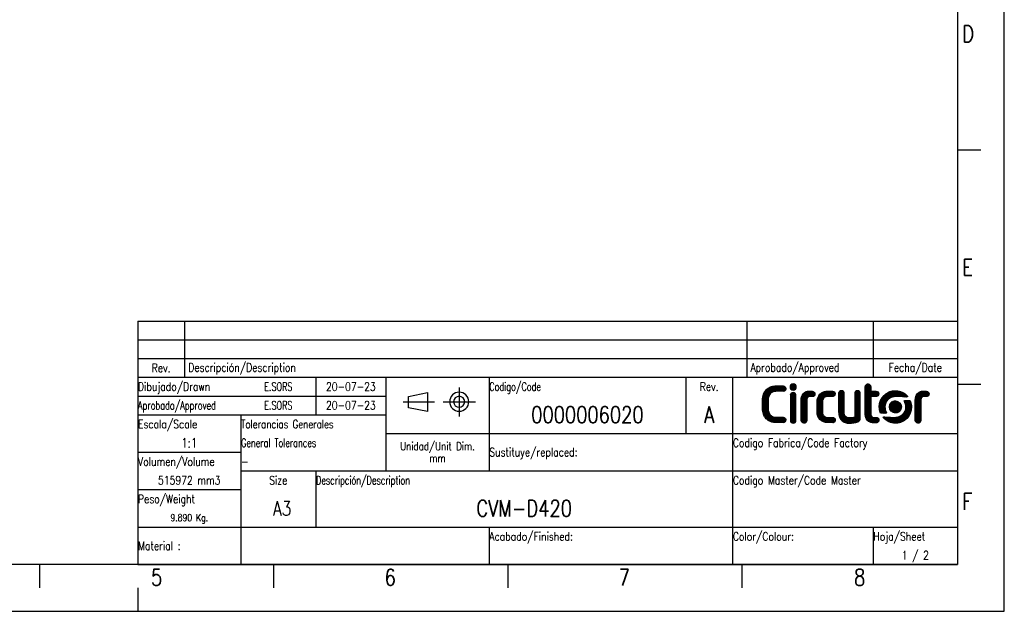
# Model space of a CAD drawing. Header units: millimetres. Extents: x 0 to 420, y 0 to 297.
# Tile 2 of 3: x 210 to 420, y 0 to 126. Entities that reach past the tile are written whole.
import ezdxf

# ---------------------------------------------------------------- set-up
doc = ezdxf.new("R2010")
doc.units = ezdxf.units.MM
doc.header["$LTSCALE"] = 23.1
doc.layers.get('0').update_dxf_attribs({"linetype": 'CONTINUOUS'})
doc.styles.get("Standard").update_dxf_attribs({"font": 'SIMPLEX.SHX', "width": 0.8})
doc.styles.add('TEXTSTYLE_2', font='SIMPLEX.SHX', dxfattribs={"width": 0.7})
doc.styles.add('TEXTSTYLE_3', font='SIMPLEX.SHX', dxfattribs={"width": 0.75})

msp = doc.modelspace()

# ---------------------------------------------------------------- hatches: boundary and pattern name
h = msp.add_hatch()
h.set_pattern_fill('XSEC0001', color=8, scale=0.03125, angle=45, style=0, pattern_type=0)
h.set_pattern_definition([(45, (0, 0), (-0.022097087, 0.022097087), [])])
edge = h.paths.add_edge_path()
edge.add_spline(control_points=[(374.327, 46.121), (374.327, 46.292), (374.386, 46.436), (374.506, 46.552), (374.625, 46.668), (374.764, 46.727), (374.926, 46.727), (375.094, 46.727), (375.234, 46.668), (375.345, 46.552), (375.456, 46.436), (375.512, 46.292), (375.512, 46.121), (375.512, 46.121), (375.512, 40.8), (375.512, 40.8), (375.512, 40.629), (375.456, 40.485), (375.345, 40.37), (375.234, 40.253), (375.094, 40.194), (374.926, 40.194), (374.764, 40.194), (374.625, 40.253), (374.506, 40.37), (374.386, 40.485), (374.327, 40.629), (374.327, 40.8), (374.327, 40.8), (374.327, 46.121), (374.327, 46.121)], knot_values=[0, 0, 0, 0, 1, 1, 1, 2, 2, 2, 3, 3, 3, 4, 4, 4, 5, 5, 5, 6, 6, 6, 7, 7, 7, 8, 8, 8, 9, 9, 9, 10, 10, 10, 10], degree=3, periodic=0)
edge = h.paths.add_edge_path()
edge.add_spline(control_points=[(375.593, 47.915), (375.593, 47.729), (375.527, 47.57), (375.397, 47.437), (375.267, 47.306), (375.11, 47.24), (374.926, 47.24), (374.741, 47.24), (374.584, 47.306), (374.454, 47.437), (374.323, 47.57), (374.259, 47.729), (374.259, 47.915), (374.259, 48.102), (374.323, 48.261), (374.454, 48.393), (374.584, 48.525), (374.741, 48.591), (374.926, 48.591), (375.11, 48.591), (375.267, 48.525), (375.397, 48.393), (375.527, 48.261), (375.593, 48.102), (375.593, 47.915)], knot_values=[0, 0, 0, 0, 0.3527778, 0.3527778, 0.3527778, 0.7055556, 0.7055556, 0.7055556, 1.0583333, 1.0583333, 1.0583333, 1.4111111, 1.4111111, 1.4111111, 1.7638889, 1.7638889, 1.7638889, 2.1166667, 2.1166667, 2.1166667, 2.4694444, 2.4694444, 2.4694444, 2.8222222, 2.8222222, 2.8222222, 2.8222222], degree=3, periodic=0)
edge = h.paths.add_edge_path()
edge.add_spline(control_points=[(388.064, 46.517), (388.064, 46.688), (388.12, 46.831), (388.231, 46.948), (388.342, 47.064), (388.482, 47.122), (388.651, 47.122), (388.819, 47.122), (388.961, 47.064), (389.076, 46.948), (389.191, 46.831), (389.249, 46.688), (389.249, 46.517), (389.249, 46.517), (389.249, 41.207), (389.249, 41.207), (389.249, 41.044), (389.203, 40.899), (389.111, 40.771), (389.019, 40.643), (388.896, 40.551), (388.743, 40.497), (388.168, 40.295), (387.566, 40.194), (386.937, 40.194), (386.599, 40.194), (386.287, 40.245), (385.999, 40.345), (385.711, 40.446), (385.46, 40.605), (385.246, 40.823), (385.038, 41.033), (384.885, 41.283), (384.785, 41.574), (384.685, 41.865), (384.636, 42.185), (384.636, 42.535), (384.636, 42.535), (384.636, 46.517), (384.636, 46.517), (384.636, 46.688), (384.693, 46.831), (384.808, 46.948), (384.923, 47.064), (385.065, 47.122), (385.234, 47.122), (385.395, 47.122), (385.533, 47.064), (385.648, 46.948), (385.763, 46.831), (385.821, 46.688), (385.821, 46.517), (385.821, 46.517), (385.821, 42.442), (385.821, 42.442), (385.821, 42.077), (385.918, 41.797), (386.114, 41.604), (386.309, 41.409), (386.584, 41.312), (386.937, 41.312), (387.328, 41.312), (387.703, 41.359), (388.064, 41.452), (388.064, 41.452), (388.064, 46.517), (388.064, 46.517)], knot_values=[0, 0, 0, 0, 1, 1, 1, 2, 2, 2, 3, 3, 3, 4, 4, 4, 5, 5, 5, 6, 6, 6, 7, 7, 7, 8, 8, 8, 9, 9, 9, 10, 10, 10, 11, 11, 11, 12, 12, 12, 13, 13, 13, 14, 14, 14, 15, 15, 15, 16, 16, 16, 17, 17, 17, 18, 18, 18, 19, 19, 19, 20, 20, 20, 21, 21, 21, 22, 22, 22, 22], degree=3, periodic=0)
edge = h.paths.add_edge_path()
edge.add_spline(control_points=[(373.184, 41.289), (373.07, 41.396), (372.93, 41.45), (372.762, 41.45), (372.762, 41.45), (371.353, 41.45), (371.353, 41.45), (371.353, 41.45), (371.333, 41.45), (371.333, 41.45), (371.333, 41.45), (371.333, 41.449), (371.333, 41.449), (370.773, 41.449), (370.342, 41.62), (370.039, 41.962), (369.736, 42.304), (369.585, 42.758), (369.585, 43.324), (369.585, 43.324), (369.585, 45.132), (369.585, 45.132), (369.585, 45.698), (369.736, 46.152), (370.039, 46.494), (370.342, 46.835), (370.773, 47.007), (371.333, 47.007), (371.333, 47.007), (371.333, 47.006), (371.333, 47.006), (371.333, 47.006), (371.354, 47.006), (371.354, 47.006), (371.354, 47.006), (372.762, 47.006), (372.762, 47.006), (372.937, 47.006), (373.079, 47.057), (373.19, 47.161), (373.266, 47.233), (373.313, 47.323), (373.337, 47.429), (373.348, 47.477), (373.355, 47.527), (373.355, 47.582), (373.355, 47.744), (373.299, 47.878), (373.184, 47.987), (373.07, 48.094), (372.93, 48.148), (372.762, 48.148), (372.762, 48.148), (371.333, 48.148), (371.333, 48.148), (370.888, 48.148), (370.484, 48.076), (370.12, 47.933), (369.755, 47.788), (369.443, 47.585), (369.182, 47.321), (368.921, 47.057), (368.72, 46.739), (368.578, 46.366), (368.436, 45.993), (368.365, 45.581), (368.365, 45.132), (368.365, 45.132), (368.365, 43.324), (368.365, 43.324), (368.365, 42.874), (368.436, 42.462), (368.578, 42.09), (368.72, 41.717), (368.921, 41.398), (369.182, 41.134), (369.443, 40.871), (369.755, 40.667), (370.12, 40.523), (370.484, 40.379), (370.888, 40.308), (371.333, 40.308), (371.333, 40.308), (372.762, 40.308), (372.762, 40.308), (372.937, 40.308), (373.079, 40.36), (373.19, 40.464), (373.3, 40.567), (373.355, 40.707), (373.355, 40.885), (373.355, 40.936), (373.348, 40.982), (373.337, 41.027), (373.312, 41.127), (373.263, 41.215), (373.184, 41.289)], knot_values=[0, 0, 0, 0, 0.3527778, 0.3527778, 0.3527778, 0.7055556, 0.7055556, 0.7055556, 1.0583333, 1.0583333, 1.0583333, 1.4111111, 1.4111111, 1.4111111, 1.7638889, 1.7638889, 1.7638889, 2.1166667, 2.1166667, 2.1166667, 2.4694444, 2.4694444, 2.4694444, 2.8222222, 2.8222222, 2.8222222, 3.175, 3.175, 3.175, 3.5277778, 3.5277778, 3.5277778, 3.8805556, 3.8805556, 3.8805556, 4.2333333, 4.2333333, 4.2333333, 4.5861111, 4.5861111, 4.5861111, 4.9388889, 4.9388889, 4.9388889, 5.2916667, 5.2916667, 5.2916667, 5.6444444, 5.6444444, 5.6444444, 5.9972222, 5.9972222, 5.9972222, 6.35, 6.35, 6.35, 6.7027778, 6.7027778, 6.7027778, 7.0555556, 7.0555556, 7.0555556, 7.4083333, 7.4083333, 7.4083333, 7.7611111, 7.7611111, 7.7611111, 8.1138889, 8.1138889, 8.1138889, 8.4666667, 8.4666667, 8.4666667, 8.8194444, 8.8194444, 8.8194444, 9.1722222, 9.1722222, 9.1722222, 9.525, 9.525, 9.525, 9.8777778, 9.8777778, 9.8777778, 10.2305556, 10.2305556, 10.2305556, 10.5833333, 10.5833333, 10.5833333, 10.9361111, 10.9361111, 10.9361111, 11.2888889, 11.2888889, 11.2888889, 11.2888889], degree=3, periodic=0)
edge = h.paths.add_edge_path()
edge.add_spline(control_points=[(383.735, 41.268), (383.623, 41.374), (383.485, 41.427), (383.321, 41.427), (383.321, 41.427), (382.387, 41.427), (382.387, 41.427), (382.387, 41.427), (382.316, 41.427), (382.316, 41.427), (382.316, 41.427), (382.316, 41.425), (382.316, 41.425), (381.963, 41.425), (381.689, 41.522), (381.493, 41.716), (381.298, 41.91), (381.2, 42.19), (381.2, 42.556), (381.2, 42.556), (381.2, 44.773), (381.2, 44.773), (381.2, 45.131), (381.298, 45.409), (381.493, 45.607), (381.689, 45.806), (381.963, 45.904), (382.316, 45.904), (382.316, 45.904), (382.327, 45.904), (382.327, 45.904), (382.327, 45.904), (383.308, 45.904), (383.308, 45.904), (383.477, 45.904), (383.615, 45.966), (383.723, 46.067), (383.829, 46.167), (383.883, 46.303), (383.883, 46.476), (383.883, 46.534), (383.873, 46.587), (383.857, 46.638), (383.832, 46.724), (383.786, 46.802), (383.717, 46.868), (383.606, 46.972), (383.47, 47.024), (383.308, 47.024), (383.308, 47.024), (382.316, 47.024), (382.316, 47.024), (381.633, 47.024), (381.077, 46.807), (380.647, 46.371), (380.226, 45.943), (380.015, 45.383), (380.015, 44.691), (380.015, 44.691), (380.015, 42.65), (380.015, 42.65), (380.015, 41.949), (380.226, 41.385), (380.647, 40.959), (381.077, 40.522), (381.633, 40.306), (382.316, 40.306), (382.316, 40.306), (383.321, 40.306), (383.321, 40.306), (383.492, 40.306), (383.632, 40.356), (383.74, 40.458), (383.813, 40.526), (383.859, 40.612), (383.883, 40.713), (383.894, 40.762), (383.902, 40.814), (383.902, 40.872), (383.902, 41.031), (383.847, 41.163), (383.735, 41.268)], knot_values=[0, 0, 0, 0, 0.3527778, 0.3527778, 0.3527778, 0.7055556, 0.7055556, 0.7055556, 1.0583333, 1.0583333, 1.0583333, 1.4111111, 1.4111111, 1.4111111, 1.7638889, 1.7638889, 1.7638889, 2.1166667, 2.1166667, 2.1166667, 2.4694444, 2.4694444, 2.4694444, 2.8222222, 2.8222222, 2.8222222, 3.175, 3.175, 3.175, 3.5277778, 3.5277778, 3.5277778, 3.8805556, 3.8805556, 3.8805556, 4.2333333, 4.2333333, 4.2333333, 4.5861111, 4.5861111, 4.5861111, 4.9388889, 4.9388889, 4.9388889, 5.2916667, 5.2916667, 5.2916667, 5.6444444, 5.6444444, 5.6444444, 5.9972222, 5.9972222, 5.9972222, 6.35, 6.35, 6.35, 6.7027778, 6.7027778, 6.7027778, 7.0555556, 7.0555556, 7.0555556, 7.4083333, 7.4083333, 7.4083333, 7.7611111, 7.7611111, 7.7611111, 8.1138889, 8.1138889, 8.1138889, 8.4666667, 8.4666667, 8.4666667, 8.8194444, 8.8194444, 8.8194444, 9.1722222, 9.1722222, 9.1722222, 9.525, 9.525, 9.525, 9.525], degree=3, periodic=0)
edge = h.paths.add_edge_path()
edge.add_spline(control_points=[(377.814, 40.8), (377.814, 41.11), (377.814, 45.225), (377.814, 45.225), (377.814, 45.622), (378.056, 45.904), (378.484, 45.904), (378.484, 45.904), (378.832, 45.892), (378.991, 45.892), (379.332, 45.892), (379.566, 46.118), (379.566, 46.447), (379.566, 46.775), (379.327, 46.988), (378.991, 47.024), (378.85, 47.039), (378.484, 47.053), (378.484, 47.053), (377.258, 47.053), (376.629, 46.31), (376.629, 45.143), (376.629, 45.143), (376.629, 41.101), (376.629, 40.8), (376.629, 40.493), (376.871, 40.194), (377.22, 40.194), (377.569, 40.194), (377.814, 40.493), (377.814, 40.8)], knot_values=[0, 0, 0, 0, 1, 1, 1, 2, 2, 2, 3, 3, 3, 4, 4, 4, 5, 5, 5, 6, 6, 6, 7, 7, 7, 8, 8, 8, 9, 9, 9, 10, 10, 10, 10], degree=3, periodic=0)
edge = h.paths.add_edge_path()
edge.add_spline(control_points=[(402.173, 40.8), (402.173, 41.11), (402.173, 45.225), (402.173, 45.225), (402.173, 45.622), (402.416, 45.904), (402.843, 45.904), (402.843, 45.904), (403.191, 45.892), (403.35, 45.892), (403.691, 45.892), (403.925, 46.118), (403.925, 46.447), (403.925, 46.775), (403.687, 46.988), (403.35, 47.024), (403.209, 47.039), (402.843, 47.053), (402.843, 47.053), (401.617, 47.053), (400.988, 46.31), (400.988, 45.143), (400.988, 45.143), (400.988, 41.101), (400.988, 40.8), (400.988, 40.493), (401.23, 40.194), (401.579, 40.194), (401.928, 40.194), (402.173, 40.493), (402.173, 40.8)], knot_values=[0, 0, 0, 0, 1, 1, 1, 2, 2, 2, 3, 3, 3, 4, 4, 4, 5, 5, 5, 6, 6, 6, 7, 7, 7, 8, 8, 8, 9, 9, 9, 10, 10, 10, 10], degree=3, periodic=0)
edge = h.paths.add_edge_path()
edge.add_spline(control_points=[(393.033, 41.31), (393.021, 41.319), (393.011, 41.33), (392.998, 41.338), (392.998, 41.338), (392.997, 41.338), (392.997, 41.338), (392.906, 41.395), (392.794, 41.427), (392.666, 41.427), (392.598, 41.427), (392.496, 41.425), (392.402, 41.422), (392.273, 41.419), (392.158, 41.415), (392.158, 41.415), (391.766, 41.415), (391.53, 41.653), (391.494, 41.999), (391.491, 42.029), (391.489, 42.058), (391.489, 42.089), (391.489, 42.091), (391.489, 42.092), (391.489, 42.094), (391.489, 42.094), (391.489, 44.681), (391.489, 45.899), (391.489, 45.899), (392.604, 45.899), (392.604, 45.899), (392.92, 45.899), (393.203, 46.119), (393.203, 46.459), (393.203, 46.799), (392.941, 47.019), (392.604, 47.019), (392.604, 47.019), (391.489, 47.019), (391.489, 47.019), (391.489, 47.019), (391.489, 47.98), (391.489, 47.98), (391.489, 48.151), (391.431, 48.295), (391.316, 48.411), (391.201, 48.528), (391.063, 48.586), (390.902, 48.586), (390.733, 48.586), (390.591, 48.528), (390.476, 48.411), (390.361, 48.295), (390.303, 48.151), (390.303, 47.98), (390.303, 47.98), (390.303, 46.442), (390.303, 46.442), (390.303, 46.442), (390.303, 42.176), (390.303, 42.176), (390.303, 41.891), (390.341, 41.632), (390.416, 41.402), (390.42, 41.39), (390.424, 41.377), (390.428, 41.365), (390.433, 41.352), (390.439, 41.339), (390.444, 41.326), (390.603, 40.897), (390.898, 40.581), (391.328, 40.41), (391.549, 40.322), (391.807, 40.274), (392.1, 40.268), (392.12, 40.267), (392.138, 40.266), (392.158, 40.266), (392.158, 40.266), (392.524, 40.279), (392.666, 40.295), (393.002, 40.331), (393.241, 40.544), (393.241, 40.872), (393.241, 41.06), (393.162, 41.212), (393.033, 41.31)], knot_values=[0, 0, 0, 0, 1, 1, 1, 2, 2, 2, 3, 3, 3, 4, 4, 4, 5, 5, 5, 6, 6, 6, 7, 7, 7, 8, 8, 8, 9, 9, 9, 10, 10, 10, 11, 11, 11, 12, 12, 12, 13, 13, 13, 14, 14, 14, 15, 15, 15, 16, 16, 16, 17, 17, 17, 18, 18, 18, 19, 19, 19, 20, 20, 20, 21, 21, 21, 22, 22, 22, 23, 23, 23, 24, 24, 24, 25, 25, 25, 26, 26, 26, 27, 27, 27, 28, 28, 28, 29, 29, 29, 29], degree=3, periodic=0)
edge = h.paths.add_edge_path()
edge.add_spline(control_points=[(394.508, 43.665), (394.508, 44.902), (395.451, 45.905), (396.945, 45.905), (397.582, 45.905), (398.718, 45.83), (399.224, 45.792), (399.331, 45.784), (399.384, 45.904), (399.32, 45.979), (398.72, 46.679), (397.709, 47.137), (396.748, 47.137), (394.851, 47.137), (393.314, 45.583), (393.314, 43.665), (393.314, 43.247), (393.387, 42.847), (393.521, 42.476), (393.554, 42.384), (393.629, 42.322), (393.733, 42.322), (393.733, 42.322), (394.74, 42.322), (394.74, 42.322), (394.836, 42.322), (394.881, 42.424), (394.837, 42.497), (394.629, 42.838), (394.508, 43.237), (394.508, 43.665)], knot_values=[0, 0, 0, 0, 1, 1, 1, 2, 2, 2, 3, 3, 3, 4, 4, 4, 5, 5, 5, 6, 6, 6, 7, 7, 7, 8, 8, 8, 9, 9, 9, 10, 10, 10, 10], degree=3, periodic=0)
edge = h.paths.add_edge_path()
edge.add_spline(control_points=[(396.748, 42.378), (397.451, 42.378), (398.022, 42.954), (398.022, 43.665), (398.022, 44.377), (397.451, 44.953), (396.748, 44.953), (396.044, 44.953), (395.474, 44.377), (395.474, 43.665), (395.474, 42.954), (396.044, 42.378), (396.748, 42.378)], knot_values=[0, 0, 0, 0, 1, 1, 1, 2, 2, 2, 3, 3, 3, 4, 4, 4, 4], degree=3, periodic=0)
edge = h.paths.add_edge_path()
edge.add_spline(control_points=[(398.987, 43.665), (398.987, 42.428), (398.044, 41.426), (396.55, 41.426), (395.914, 41.426), (394.778, 41.501), (394.272, 41.539), (394.165, 41.546), (394.112, 41.426), (394.176, 41.352), (394.775, 40.652), (395.787, 40.194), (396.748, 40.194), (398.644, 40.194), (400.182, 41.748), (400.182, 43.665), (400.182, 44.083), (400.109, 44.484), (399.975, 44.855), (399.942, 44.947), (399.867, 45.009), (399.762, 45.009), (399.762, 45.009), (398.756, 45.009), (398.756, 45.009), (398.66, 45.009), (398.614, 44.907), (398.659, 44.833), (398.867, 44.493), (398.987, 44.093), (398.987, 43.665)], knot_values=[0, 0, 0, 0, 1, 1, 1, 2, 2, 2, 3, 3, 3, 4, 4, 4, 5, 5, 5, 6, 6, 6, 7, 7, 7, 8, 8, 8, 9, 9, 9, 10, 10, 10, 10], degree=3, periodic=0)

# ---------------------------------------------------------------- linework, layer by layer
at = {"color": 7}
for p, q in [((420, 0), (420, 297)), ((410, 287), (410, 10)), ((414.983, 98.5), (410, 98.5)), ((235, 62), (410, 62)), ((235, 62), (235, 50)), ((245, 62), (245, 50)), ((365, 62), (365, 50)), ((392, 62), (392, 50)), ((410, 62), (410, 50)), ((235, 58), (410, 58)), ((235, 54), (410, 54)), ((235, 50), (410, 50)), ((235, 50), (410, 50)), ((235, 50), (235, 10)), ((273, 50), (273, 42)), ((288, 50), (288, 30)), ((310, 50), (310, 30)), ((352, 50), (352, 38)), ((362, 50), (362, 10)), ((410, 50), (410, 10)), ((415, 48.462), (410.017, 48.462)), ((292.829, 45.924), (296.879, 46.734)), ((296.879, 46.734), (296.879, 42.684)), ((235, 46), (288, 46)), ((292.829, 43.494), (292.829, 45.924)), ((296.879, 42.684), (292.829, 43.494)), ((235, 42), (288, 42)), ((257, 42), (257, 10)), ((288, 38), (410, 38)), ((235, 34), (257, 34)), ((257, 30), (410, 30)), ((273, 30), (273, 18)), ((235, 26), (257, 26)), ((235, 18), (410, 18)), ((310, 18), (310, 10)), ((392, 18), (392, 10)), ((410, 10), (25, 10)), ((214, 10), (214, 5)), ((235, 10), (410, 10)), ((264, 10), (264, 5)), ((314, 10), (314, 5)), ((364, 10), (364, 5)), ((235, 5), (235, 0)), ((0, 0), (420, 0))]:
    msp.add_line(p, q, dxfattribs=at)
at = {"color": 8}
for p, q in [((303.621, 47.784), (303.621, 41.643)), ((291.672, 44.776), (298.342, 44.776)), ((300.187, 44.776), (307.117, 44.776))]:
    msp.add_line(p, q, dxfattribs=at)
at = {"color": 7}
for centre, radius, start, end in [((303.638, 44.776), 2.038, 180.00814, 179.99186), ((303.62, 44.769), 1.177, 180.47907, 179.52093)]:
    msp.add_arc(centre, radius, start, end, dxfattribs=at)
for points, knots in [([(375.593, 47.915), (375.593, 47.729), (375.527, 47.57), (375.397, 47.437), (375.267, 47.306), (375.11, 47.24), (374.926, 47.24), (374.741, 47.24), (374.584, 47.306), (374.454, 47.437), (374.323, 47.57), (374.259, 47.729), (374.259, 47.915), (374.259, 48.102), (374.323, 48.261), (374.454, 48.393), (374.584, 48.525), (374.741, 48.591), (374.926, 48.591), (375.11, 48.591), (375.267, 48.525), (375.397, 48.393), (375.527, 48.261), (375.593, 48.102), (375.593, 47.915)], [0, 0, 0, 0, 0.3527778, 0.3527778, 0.3527778, 0.7055556, 0.7055556, 0.7055556, 1.0583333, 1.0583333, 1.0583333, 1.4111111, 1.4111111, 1.4111111, 1.7638889, 1.7638889, 1.7638889, 2.1166667, 2.1166667, 2.1166667, 2.4694444, 2.4694444, 2.4694444, 2.8222222, 2.8222222, 2.8222222, 2.8222222]), ([(375.593, 47.915), (375.593, 47.729), (375.527, 47.57), (375.397, 47.437), (375.267, 47.306), (375.11, 47.24), (374.926, 47.24), (374.741, 47.24), (374.584, 47.306), (374.454, 47.437), (374.323, 47.57), (374.259, 47.729), (374.259, 47.915), (374.259, 48.102), (374.323, 48.261), (374.454, 48.393), (374.584, 48.525), (374.741, 48.591), (374.926, 48.591), (375.11, 48.591), (375.267, 48.525), (375.397, 48.393), (375.527, 48.261), (375.593, 48.102), (375.593, 47.915)], [0, 0, 0, 0, 1, 1, 1, 2, 2, 2, 3, 3, 3, 4, 4, 4, 5, 5, 5, 6, 6, 6, 7, 7, 7, 8, 8, 8, 8]), ([(393.033, 41.31), (393.021, 41.319), (393.011, 41.33), (392.998, 41.338), (392.998, 41.338), (392.997, 41.338), (392.997, 41.338), (392.906, 41.395), (392.794, 41.427), (392.666, 41.427), (392.598, 41.427), (392.496, 41.425), (392.402, 41.422), (392.273, 41.419), (392.158, 41.415), (392.158, 41.415), (391.766, 41.415), (391.53, 41.653), (391.494, 41.999), (391.491, 42.029), (391.489, 42.058), (391.489, 42.089), (391.489, 42.091), (391.489, 42.092), (391.489, 42.094), (391.489, 42.094), (391.489, 44.681), (391.489, 45.899), (391.489, 45.899), (392.604, 45.899), (392.604, 45.899), (392.92, 45.899), (393.203, 46.119), (393.203, 46.459), (393.203, 46.799), (392.941, 47.019), (392.604, 47.019), (392.604, 47.019), (391.489, 47.019), (391.489, 47.019), (391.489, 47.019), (391.489, 47.98), (391.489, 47.98), (391.489, 48.151), (391.431, 48.295), (391.316, 48.411), (391.201, 48.528), (391.063, 48.586), (390.902, 48.586), (390.733, 48.586), (390.591, 48.528), (390.476, 48.411), (390.361, 48.295), (390.303, 48.151), (390.303, 47.98), (390.303, 47.98), (390.303, 46.442), (390.303, 46.442), (390.303, 46.442), (390.303, 42.176), (390.303, 42.176), (390.303, 41.891), (390.341, 41.632), (390.416, 41.402), (390.42, 41.39), (390.424, 41.377), (390.428, 41.365), (390.433, 41.352), (390.439, 41.339), (390.444, 41.326), (390.603, 40.897), (390.898, 40.581), (391.328, 40.41), (391.549, 40.322), (391.807, 40.274), (392.1, 40.268), (392.12, 40.267), (392.138, 40.266), (392.158, 40.266), (392.158, 40.266), (392.524, 40.279), (392.666, 40.295), (393.002, 40.331), (393.241, 40.544), (393.241, 40.872), (393.241, 41.06), (393.162, 41.212), (393.033, 41.31)], [0, 0, 0, 0, 1, 1, 1, 2, 2, 2, 3, 3, 3, 4, 4, 4, 5, 5, 5, 6, 6, 6, 7, 7, 7, 8, 8, 8, 9, 9, 9, 10, 10, 10, 11, 11, 11, 12, 12, 12, 13, 13, 13, 14, 14, 14, 15, 15, 15, 16, 16, 16, 17, 17, 17, 18, 18, 18, 19, 19, 19, 20, 20, 20, 21, 21, 21, 22, 22, 22, 23, 23, 23, 24, 24, 24, 25, 25, 25, 26, 26, 26, 27, 27, 27, 28, 28, 28, 29, 29, 29, 29]), ([(393.033, 41.31), (393.021, 41.319), (393.011, 41.33), (392.998, 41.338), (392.998, 41.338), (392.997, 41.338), (392.997, 41.338), (392.906, 41.395), (392.794, 41.427), (392.666, 41.427), (392.598, 41.427), (392.496, 41.425), (392.402, 41.422), (392.273, 41.419), (392.158, 41.415), (392.158, 41.415), (391.766, 41.415), (391.53, 41.653), (391.494, 41.999), (391.491, 42.029), (391.489, 42.058), (391.489, 42.089), (391.489, 42.091), (391.489, 42.092), (391.489, 42.094), (391.489, 42.094), (391.489, 44.681), (391.489, 45.899), (391.489, 45.899), (392.604, 45.899), (392.604, 45.899), (392.92, 45.899), (393.203, 46.119), (393.203, 46.459), (393.203, 46.799), (392.941, 47.019), (392.604, 47.019), (392.604, 47.019), (391.489, 47.019), (391.489, 47.019), (391.489, 47.019), (391.489, 47.98), (391.489, 47.98), (391.489, 48.151), (391.431, 48.295), (391.316, 48.411), (391.201, 48.528), (391.063, 48.586), (390.902, 48.586), (390.733, 48.586), (390.591, 48.528), (390.476, 48.411), (390.361, 48.295), (390.303, 48.151), (390.303, 47.98), (390.303, 47.98), (390.303, 46.442), (390.303, 46.442), (390.303, 46.442), (390.303, 42.176), (390.303, 42.176), (390.303, 41.891), (390.341, 41.632), (390.416, 41.402), (390.42, 41.39), (390.424, 41.377), (390.428, 41.365), (390.433, 41.352), (390.439, 41.339), (390.444, 41.326), (390.603, 40.897), (390.898, 40.581), (391.328, 40.41), (391.549, 40.322), (391.807, 40.274), (392.1, 40.268), (392.12, 40.267), (392.138, 40.266), (392.158, 40.266), (392.158, 40.266), (392.524, 40.279), (392.666, 40.295), (393.002, 40.331), (393.241, 40.544), (393.241, 40.872), (393.241, 41.06), (393.162, 41.212), (393.033, 41.31)], [0, 0, 0, 0, 1, 1, 1, 2, 2, 2, 3, 3, 3, 4, 4, 4, 5, 5, 5, 6, 6, 6, 7, 7, 7, 8, 8, 8, 9, 9, 9, 10, 10, 10, 11, 11, 11, 12, 12, 12, 13, 13, 13, 14, 14, 14, 15, 15, 15, 16, 16, 16, 17, 17, 17, 18, 18, 18, 19, 19, 19, 20, 20, 20, 21, 21, 21, 22, 22, 22, 23, 23, 23, 24, 24, 24, 25, 25, 25, 26, 26, 26, 27, 27, 27, 28, 28, 28, 29, 29, 29, 29]), ([(373.184, 41.289), (373.07, 41.396), (372.93, 41.45), (372.762, 41.45), (372.762, 41.45), (371.353, 41.45), (371.353, 41.45), (371.353, 41.45), (371.333, 41.45), (371.333, 41.45), (371.333, 41.45), (371.333, 41.449), (371.333, 41.449), (370.773, 41.449), (370.342, 41.62), (370.039, 41.962), (369.736, 42.304), (369.585, 42.758), (369.585, 43.324), (369.585, 43.324), (369.585, 45.132), (369.585, 45.132), (369.585, 45.698), (369.736, 46.152), (370.039, 46.494), (370.342, 46.835), (370.773, 47.007), (371.333, 47.007), (371.333, 47.007), (371.333, 47.006), (371.333, 47.006), (371.333, 47.006), (371.354, 47.006), (371.354, 47.006), (371.354, 47.006), (372.762, 47.006), (372.762, 47.006), (372.937, 47.006), (373.079, 47.057), (373.19, 47.161), (373.266, 47.233), (373.313, 47.323), (373.337, 47.429), (373.348, 47.477), (373.355, 47.527), (373.355, 47.582), (373.355, 47.744), (373.299, 47.878), (373.184, 47.987), (373.07, 48.094), (372.93, 48.148), (372.762, 48.148), (372.762, 48.148), (371.333, 48.148), (371.333, 48.148), (370.888, 48.148), (370.484, 48.076), (370.12, 47.933), (369.755, 47.788), (369.443, 47.585), (369.182, 47.321), (368.921, 47.057), (368.72, 46.739), (368.578, 46.366), (368.436, 45.993), (368.365, 45.581), (368.365, 45.132), (368.365, 45.132), (368.365, 43.324), (368.365, 43.324), (368.365, 42.874), (368.436, 42.462), (368.578, 42.09), (368.72, 41.717), (368.921, 41.398), (369.182, 41.134), (369.443, 40.871), (369.755, 40.667), (370.12, 40.523), (370.484, 40.379), (370.888, 40.308), (371.333, 40.308), (371.333, 40.308), (372.762, 40.308), (372.762, 40.308), (372.937, 40.308), (373.079, 40.36), (373.19, 40.464), (373.3, 40.567), (373.355, 40.707), (373.355, 40.885), (373.355, 40.936), (373.348, 40.982), (373.337, 41.027), (373.312, 41.127), (373.263, 41.215), (373.184, 41.289)], [0, 0, 0, 0, 0.3527778, 0.3527778, 0.3527778, 0.7055556, 0.7055556, 0.7055556, 1.0583333, 1.0583333, 1.0583333, 1.4111111, 1.4111111, 1.4111111, 1.7638889, 1.7638889, 1.7638889, 2.1166667, 2.1166667, 2.1166667, 2.4694444, 2.4694444, 2.4694444, 2.8222222, 2.8222222, 2.8222222, 3.175, 3.175, 3.175, 3.5277778, 3.5277778, 3.5277778, 3.8805556, 3.8805556, 3.8805556, 4.2333333, 4.2333333, 4.2333333, 4.5861111, 4.5861111, 4.5861111, 4.9388889, 4.9388889, 4.9388889, 5.2916667, 5.2916667, 5.2916667, 5.6444444, 5.6444444, 5.6444444, 5.9972222, 5.9972222, 5.9972222, 6.35, 6.35, 6.35, 6.7027778, 6.7027778, 6.7027778, 7.0555556, 7.0555556, 7.0555556, 7.4083333, 7.4083333, 7.4083333, 7.7611111, 7.7611111, 7.7611111, 8.1138889, 8.1138889, 8.1138889, 8.4666667, 8.4666667, 8.4666667, 8.8194444, 8.8194444, 8.8194444, 9.1722222, 9.1722222, 9.1722222, 9.525, 9.525, 9.525, 9.8777778, 9.8777778, 9.8777778, 10.2305556, 10.2305556, 10.2305556, 10.5833333, 10.5833333, 10.5833333, 10.9361111, 10.9361111, 10.9361111, 11.2888889, 11.2888889, 11.2888889, 11.2888889]), ([(373.184, 41.289), (373.07, 41.396), (372.93, 41.45), (372.762, 41.45), (372.762, 41.45), (371.353, 41.45), (371.353, 41.45), (371.353, 41.45), (371.333, 41.45), (371.333, 41.45), (371.333, 41.45), (371.333, 41.449), (371.333, 41.449), (370.773, 41.449), (370.342, 41.62), (370.039, 41.962), (369.736, 42.304), (369.585, 42.758), (369.585, 43.324), (369.585, 43.324), (369.585, 45.132), (369.585, 45.132), (369.585, 45.698), (369.736, 46.152), (370.039, 46.494), (370.342, 46.835), (370.773, 47.007), (371.333, 47.007), (371.333, 47.007), (371.333, 47.006), (371.333, 47.006), (371.333, 47.006), (371.354, 47.006), (371.354, 47.006), (371.354, 47.006), (372.762, 47.006), (372.762, 47.006), (372.937, 47.006), (373.079, 47.057), (373.19, 47.161), (373.266, 47.233), (373.313, 47.323), (373.337, 47.429), (373.348, 47.477), (373.355, 47.527), (373.355, 47.582), (373.355, 47.744), (373.299, 47.878), (373.184, 47.987), (373.07, 48.094), (372.93, 48.148), (372.762, 48.148), (372.762, 48.148), (371.333, 48.148), (371.333, 48.148), (370.888, 48.148), (370.484, 48.076), (370.12, 47.933), (369.755, 47.788), (369.443, 47.585), (369.182, 47.321), (368.921, 47.057), (368.72, 46.739), (368.578, 46.366), (368.436, 45.993), (368.365, 45.581), (368.365, 45.132), (368.365, 45.132), (368.365, 43.324), (368.365, 43.324), (368.365, 42.874), (368.436, 42.462), (368.578, 42.09), (368.72, 41.717), (368.921, 41.398), (369.182, 41.134), (369.443, 40.871), (369.755, 40.667), (370.12, 40.523), (370.484, 40.379), (370.888, 40.308), (371.333, 40.308), (371.333, 40.308), (372.762, 40.308), (372.762, 40.308), (372.937, 40.308), (373.079, 40.36), (373.19, 40.464), (373.3, 40.567), (373.355, 40.707), (373.355, 40.885), (373.355, 40.936), (373.348, 40.982), (373.337, 41.027), (373.312, 41.127), (373.263, 41.215), (373.184, 41.289)], [0, 0, 0, 0, 1, 1, 1, 2, 2, 2, 3, 3, 3, 4, 4, 4, 5, 5, 5, 6, 6, 6, 7, 7, 7, 8, 8, 8, 9, 9, 9, 10, 10, 10, 11, 11, 11, 12, 12, 12, 13, 13, 13, 14, 14, 14, 15, 15, 15, 16, 16, 16, 17, 17, 17, 18, 18, 18, 19, 19, 19, 20, 20, 20, 21, 21, 21, 22, 22, 22, 23, 23, 23, 24, 24, 24, 25, 25, 25, 26, 26, 26, 27, 27, 27, 28, 28, 28, 29, 29, 29, 30, 30, 30, 31, 31, 31, 32, 32, 32, 32]), ([(374.327, 46.121), (374.327, 46.292), (374.386, 46.436), (374.506, 46.552), (374.625, 46.668), (374.764, 46.727), (374.926, 46.727), (375.094, 46.727), (375.234, 46.668), (375.345, 46.552), (375.456, 46.436), (375.512, 46.292), (375.512, 46.121), (375.512, 46.121), (375.512, 40.8), (375.512, 40.8), (375.512, 40.629), (375.456, 40.485), (375.345, 40.37), (375.234, 40.253), (375.094, 40.194), (374.926, 40.194), (374.764, 40.194), (374.625, 40.253), (374.506, 40.37), (374.386, 40.485), (374.327, 40.629), (374.327, 40.8), (374.327, 40.8), (374.327, 46.121), (374.327, 46.121)], [0, 0, 0, 0, 1, 1, 1, 2, 2, 2, 3, 3, 3, 4, 4, 4, 5, 5, 5, 6, 6, 6, 7, 7, 7, 8, 8, 8, 9, 9, 9, 10, 10, 10, 10]), ([(374.327, 46.121), (374.327, 46.292), (374.386, 46.436), (374.506, 46.552), (374.625, 46.668), (374.764, 46.727), (374.926, 46.727), (375.094, 46.727), (375.234, 46.668), (375.345, 46.552), (375.456, 46.436), (375.512, 46.292), (375.512, 46.121), (375.512, 46.121), (375.512, 40.8), (375.512, 40.8), (375.512, 40.629), (375.456, 40.485), (375.345, 40.37), (375.234, 40.253), (375.094, 40.194), (374.926, 40.194), (374.764, 40.194), (374.625, 40.253), (374.506, 40.37), (374.386, 40.485), (374.327, 40.629), (374.327, 40.8), (374.327, 40.8), (374.327, 46.121), (374.327, 46.121)], [0, 0, 0, 0, 1, 1, 1, 2, 2, 2, 3, 3, 3, 4, 4, 4, 5, 5, 5, 6, 6, 6, 7, 7, 7, 8, 8, 8, 9, 9, 9, 10, 10, 10, 10]), ([(377.814, 40.8), (377.814, 41.11), (377.814, 45.225), (377.814, 45.225), (377.814, 45.622), (378.056, 45.904), (378.484, 45.904), (378.484, 45.904), (378.832, 45.892), (378.991, 45.892), (379.332, 45.892), (379.566, 46.118), (379.566, 46.447), (379.566, 46.775), (379.327, 46.988), (378.991, 47.024), (378.85, 47.039), (378.484, 47.053), (378.484, 47.053), (377.258, 47.053), (376.629, 46.31), (376.629, 45.143), (376.629, 45.143), (376.629, 41.101), (376.629, 40.8), (376.629, 40.493), (376.871, 40.194), (377.22, 40.194), (377.569, 40.194), (377.814, 40.493), (377.814, 40.8)], [0, 0, 0, 0, 1, 1, 1, 2, 2, 2, 3, 3, 3, 4, 4, 4, 5, 5, 5, 6, 6, 6, 7, 7, 7, 8, 8, 8, 9, 9, 9, 10, 10, 10, 10]), ([(377.814, 40.8), (377.814, 41.11), (377.814, 45.225), (377.814, 45.225), (377.814, 45.622), (378.056, 45.904), (378.484, 45.904), (378.484, 45.904), (378.832, 45.892), (378.991, 45.892), (379.332, 45.892), (379.566, 46.118), (379.566, 46.447), (379.566, 46.775), (379.327, 46.988), (378.991, 47.024), (378.85, 47.039), (378.484, 47.053), (378.484, 47.053), (377.258, 47.053), (376.629, 46.31), (376.629, 45.143), (376.629, 45.143), (376.629, 41.101), (376.629, 40.8), (376.629, 40.493), (376.871, 40.194), (377.22, 40.194), (377.569, 40.194), (377.814, 40.493), (377.814, 40.8)], [0, 0, 0, 0, 1, 1, 1, 2, 2, 2, 3, 3, 3, 4, 4, 4, 5, 5, 5, 6, 6, 6, 7, 7, 7, 8, 8, 8, 9, 9, 9, 10, 10, 10, 10]), ([(383.735, 41.268), (383.623, 41.374), (383.485, 41.427), (383.321, 41.427), (383.321, 41.427), (382.387, 41.427), (382.387, 41.427), (382.387, 41.427), (382.316, 41.427), (382.316, 41.427), (382.316, 41.427), (382.316, 41.425), (382.316, 41.425), (381.963, 41.425), (381.689, 41.522), (381.493, 41.716), (381.298, 41.91), (381.2, 42.19), (381.2, 42.556), (381.2, 42.556), (381.2, 44.773), (381.2, 44.773), (381.2, 45.131), (381.298, 45.409), (381.493, 45.607), (381.689, 45.806), (381.963, 45.904), (382.316, 45.904), (382.316, 45.904), (382.327, 45.904), (382.327, 45.904), (382.327, 45.904), (383.308, 45.904), (383.308, 45.904), (383.477, 45.904), (383.615, 45.966), (383.723, 46.067), (383.829, 46.167), (383.883, 46.303), (383.883, 46.476), (383.883, 46.534), (383.873, 46.587), (383.857, 46.638), (383.832, 46.724), (383.786, 46.802), (383.717, 46.868), (383.606, 46.972), (383.47, 47.024), (383.308, 47.024), (383.308, 47.024), (382.316, 47.024), (382.316, 47.024), (381.633, 47.024), (381.077, 46.807), (380.647, 46.371), (380.226, 45.943), (380.015, 45.383), (380.015, 44.691), (380.015, 44.691), (380.015, 42.65), (380.015, 42.65), (380.015, 41.949), (380.226, 41.385), (380.647, 40.959), (381.077, 40.522), (381.633, 40.306), (382.316, 40.306), (382.316, 40.306), (383.321, 40.306), (383.321, 40.306), (383.492, 40.306), (383.632, 40.356), (383.74, 40.458), (383.813, 40.526), (383.859, 40.612), (383.883, 40.713), (383.894, 40.762), (383.902, 40.814), (383.902, 40.872), (383.902, 41.031), (383.847, 41.163), (383.735, 41.268)], [0, 0, 0, 0, 0.3527778, 0.3527778, 0.3527778, 0.7055556, 0.7055556, 0.7055556, 1.0583333, 1.0583333, 1.0583333, 1.4111111, 1.4111111, 1.4111111, 1.7638889, 1.7638889, 1.7638889, 2.1166667, 2.1166667, 2.1166667, 2.4694444, 2.4694444, 2.4694444, 2.8222222, 2.8222222, 2.8222222, 3.175, 3.175, 3.175, 3.5277778, 3.5277778, 3.5277778, 3.8805556, 3.8805556, 3.8805556, 4.2333333, 4.2333333, 4.2333333, 4.5861111, 4.5861111, 4.5861111, 4.9388889, 4.9388889, 4.9388889, 5.2916667, 5.2916667, 5.2916667, 5.6444444, 5.6444444, 5.6444444, 5.9972222, 5.9972222, 5.9972222, 6.35, 6.35, 6.35, 6.7027778, 6.7027778, 6.7027778, 7.0555556, 7.0555556, 7.0555556, 7.4083333, 7.4083333, 7.4083333, 7.7611111, 7.7611111, 7.7611111, 8.1138889, 8.1138889, 8.1138889, 8.4666667, 8.4666667, 8.4666667, 8.8194444, 8.8194444, 8.8194444, 9.1722222, 9.1722222, 9.1722222, 9.525, 9.525, 9.525, 9.525]), ([(383.735, 41.268), (383.623, 41.374), (383.485, 41.427), (383.321, 41.427), (383.321, 41.427), (382.387, 41.427), (382.387, 41.427), (382.387, 41.427), (382.316, 41.427), (382.316, 41.427), (382.316, 41.427), (382.316, 41.425), (382.316, 41.425), (381.963, 41.425), (381.689, 41.522), (381.493, 41.716), (381.298, 41.91), (381.2, 42.19), (381.2, 42.556), (381.2, 42.556), (381.2, 44.773), (381.2, 44.773), (381.2, 45.131), (381.298, 45.409), (381.493, 45.607), (381.689, 45.806), (381.963, 45.904), (382.316, 45.904), (382.316, 45.904), (382.327, 45.904), (382.327, 45.904), (382.327, 45.904), (383.308, 45.904), (383.308, 45.904), (383.477, 45.904), (383.615, 45.966), (383.723, 46.067), (383.829, 46.167), (383.883, 46.303), (383.883, 46.476), (383.883, 46.534), (383.873, 46.587), (383.857, 46.638), (383.832, 46.724), (383.786, 46.802), (383.717, 46.868), (383.606, 46.972), (383.47, 47.024), (383.308, 47.024), (383.308, 47.024), (382.316, 47.024), (382.316, 47.024), (381.633, 47.024), (381.077, 46.807), (380.647, 46.371), (380.226, 45.943), (380.015, 45.383), (380.015, 44.691), (380.015, 44.691), (380.015, 42.65), (380.015, 42.65), (380.015, 41.949), (380.226, 41.385), (380.647, 40.959), (381.077, 40.522), (381.633, 40.306), (382.316, 40.306), (382.316, 40.306), (383.321, 40.306), (383.321, 40.306), (383.492, 40.306), (383.632, 40.356), (383.74, 40.458), (383.813, 40.526), (383.859, 40.612), (383.883, 40.713), (383.894, 40.762), (383.902, 40.814), (383.902, 40.872), (383.902, 41.031), (383.847, 41.163), (383.735, 41.268)], [0, 0, 0, 0, 1, 1, 1, 2, 2, 2, 3, 3, 3, 4, 4, 4, 5, 5, 5, 6, 6, 6, 7, 7, 7, 8, 8, 8, 9, 9, 9, 10, 10, 10, 11, 11, 11, 12, 12, 12, 13, 13, 13, 14, 14, 14, 15, 15, 15, 16, 16, 16, 17, 17, 17, 18, 18, 18, 19, 19, 19, 20, 20, 20, 21, 21, 21, 22, 22, 22, 23, 23, 23, 24, 24, 24, 25, 25, 25, 26, 26, 26, 27, 27, 27, 27]), ([(388.064, 46.517), (388.064, 46.688), (388.12, 46.831), (388.231, 46.948), (388.342, 47.064), (388.482, 47.122), (388.651, 47.122), (388.819, 47.122), (388.961, 47.064), (389.076, 46.948), (389.191, 46.831), (389.249, 46.688), (389.249, 46.517), (389.249, 46.517), (389.249, 41.207), (389.249, 41.207), (389.249, 41.044), (389.203, 40.899), (389.111, 40.771), (389.019, 40.643), (388.896, 40.551), (388.743, 40.497), (388.168, 40.295), (387.566, 40.194), (386.937, 40.194), (386.599, 40.194), (386.287, 40.245), (385.999, 40.345), (385.711, 40.446), (385.46, 40.605), (385.246, 40.823), (385.038, 41.033), (384.885, 41.283), (384.785, 41.574), (384.685, 41.865), (384.636, 42.185), (384.636, 42.535), (384.636, 42.535), (384.636, 46.517), (384.636, 46.517), (384.636, 46.688), (384.693, 46.831), (384.808, 46.948), (384.923, 47.064), (385.065, 47.122), (385.234, 47.122), (385.395, 47.122), (385.533, 47.064), (385.648, 46.948), (385.763, 46.831), (385.821, 46.688), (385.821, 46.517), (385.821, 46.517), (385.821, 42.442), (385.821, 42.442), (385.821, 42.077), (385.918, 41.797), (386.114, 41.604), (386.309, 41.409), (386.584, 41.312), (386.937, 41.312), (387.328, 41.312), (387.703, 41.359), (388.064, 41.452), (388.064, 41.452), (388.064, 46.517), (388.064, 46.517)], [0, 0, 0, 0, 1, 1, 1, 2, 2, 2, 3, 3, 3, 4, 4, 4, 5, 5, 5, 6, 6, 6, 7, 7, 7, 8, 8, 8, 9, 9, 9, 10, 10, 10, 11, 11, 11, 12, 12, 12, 13, 13, 13, 14, 14, 14, 15, 15, 15, 16, 16, 16, 17, 17, 17, 18, 18, 18, 19, 19, 19, 20, 20, 20, 21, 21, 21, 22, 22, 22, 22]), ([(388.064, 46.517), (388.064, 46.688), (388.12, 46.831), (388.231, 46.948), (388.342, 47.064), (388.482, 47.122), (388.651, 47.122), (388.819, 47.122), (388.961, 47.064), (389.076, 46.948), (389.191, 46.831), (389.249, 46.688), (389.249, 46.517), (389.249, 46.517), (389.249, 41.207), (389.249, 41.207), (389.249, 41.044), (389.203, 40.899), (389.111, 40.771), (389.019, 40.643), (388.896, 40.551), (388.743, 40.497), (388.168, 40.295), (387.566, 40.194), (386.937, 40.194), (386.599, 40.194), (386.287, 40.245), (385.999, 40.345), (385.711, 40.446), (385.46, 40.605), (385.246, 40.823), (385.038, 41.033), (384.885, 41.283), (384.785, 41.574), (384.685, 41.865), (384.636, 42.185), (384.636, 42.535), (384.636, 42.535), (384.636, 46.517), (384.636, 46.517), (384.636, 46.688), (384.693, 46.831), (384.808, 46.948), (384.923, 47.064), (385.065, 47.122), (385.234, 47.122), (385.395, 47.122), (385.533, 47.064), (385.648, 46.948), (385.763, 46.831), (385.821, 46.688), (385.821, 46.517), (385.821, 46.517), (385.821, 42.442), (385.821, 42.442), (385.821, 42.077), (385.918, 41.797), (386.114, 41.604), (386.309, 41.409), (386.584, 41.312), (386.937, 41.312), (387.328, 41.312), (387.703, 41.359), (388.064, 41.452), (388.064, 41.452), (388.064, 46.517), (388.064, 46.517)], [0, 0, 0, 0, 1, 1, 1, 2, 2, 2, 3, 3, 3, 4, 4, 4, 5, 5, 5, 6, 6, 6, 7, 7, 7, 8, 8, 8, 9, 9, 9, 10, 10, 10, 11, 11, 11, 12, 12, 12, 13, 13, 13, 14, 14, 14, 15, 15, 15, 16, 16, 16, 17, 17, 17, 18, 18, 18, 19, 19, 19, 20, 20, 20, 21, 21, 21, 22, 22, 22, 22]), ([(394.508, 43.665), (394.508, 44.902), (395.451, 45.905), (396.945, 45.905), (397.582, 45.905), (398.718, 45.83), (399.224, 45.792), (399.331, 45.784), (399.384, 45.904), (399.32, 45.979), (398.72, 46.679), (397.709, 47.137), (396.748, 47.137), (394.851, 47.137), (393.314, 45.583), (393.314, 43.665), (393.314, 43.247), (393.387, 42.847), (393.521, 42.476), (393.554, 42.384), (393.629, 42.322), (393.733, 42.322), (393.733, 42.322), (394.74, 42.322), (394.74, 42.322), (394.836, 42.322), (394.881, 42.424), (394.837, 42.497), (394.629, 42.838), (394.508, 43.237), (394.508, 43.665)], [0, 0, 0, 0, 1, 1, 1, 2, 2, 2, 3, 3, 3, 4, 4, 4, 5, 5, 5, 6, 6, 6, 7, 7, 7, 8, 8, 8, 9, 9, 9, 10, 10, 10, 10]), ([(394.508, 43.665), (394.508, 44.902), (395.451, 45.905), (396.945, 45.905), (397.582, 45.905), (398.718, 45.83), (399.224, 45.792), (399.331, 45.784), (399.384, 45.904), (399.32, 45.979), (398.72, 46.679), (397.709, 47.137), (396.748, 47.137), (394.851, 47.137), (393.314, 45.583), (393.314, 43.665), (393.314, 43.247), (393.387, 42.847), (393.521, 42.476), (393.554, 42.384), (393.629, 42.322), (393.733, 42.322), (393.733, 42.322), (394.74, 42.322), (394.74, 42.322), (394.836, 42.322), (394.881, 42.424), (394.837, 42.497), (394.629, 42.838), (394.508, 43.237), (394.508, 43.665)], [0, 0, 0, 0, 1, 1, 1, 2, 2, 2, 3, 3, 3, 4, 4, 4, 5, 5, 5, 6, 6, 6, 7, 7, 7, 8, 8, 8, 9, 9, 9, 10, 10, 10, 10]), ([(402.173, 40.8), (402.173, 41.11), (402.173, 45.225), (402.173, 45.225), (402.173, 45.622), (402.416, 45.904), (402.843, 45.904), (402.843, 45.904), (403.191, 45.892), (403.35, 45.892), (403.691, 45.892), (403.925, 46.118), (403.925, 46.447), (403.925, 46.775), (403.687, 46.988), (403.35, 47.024), (403.209, 47.039), (402.843, 47.053), (402.843, 47.053), (401.617, 47.053), (400.988, 46.31), (400.988, 45.143), (400.988, 45.143), (400.988, 41.101), (400.988, 40.8), (400.988, 40.493), (401.23, 40.194), (401.579, 40.194), (401.928, 40.194), (402.173, 40.493), (402.173, 40.8)], [0, 0, 0, 0, 1, 1, 1, 2, 2, 2, 3, 3, 3, 4, 4, 4, 5, 5, 5, 6, 6, 6, 7, 7, 7, 8, 8, 8, 9, 9, 9, 10, 10, 10, 10]), ([(402.173, 40.8), (402.173, 41.11), (402.173, 45.225), (402.173, 45.225), (402.173, 45.622), (402.416, 45.904), (402.843, 45.904), (402.843, 45.904), (403.191, 45.892), (403.35, 45.892), (403.691, 45.892), (403.925, 46.118), (403.925, 46.447), (403.925, 46.775), (403.687, 46.988), (403.35, 47.024), (403.209, 47.039), (402.843, 47.053), (402.843, 47.053), (401.617, 47.053), (400.988, 46.31), (400.988, 45.143), (400.988, 45.143), (400.988, 41.101), (400.988, 40.8), (400.988, 40.493), (401.23, 40.194), (401.579, 40.194), (401.928, 40.194), (402.173, 40.493), (402.173, 40.8)], [0, 0, 0, 0, 1, 1, 1, 2, 2, 2, 3, 3, 3, 4, 4, 4, 5, 5, 5, 6, 6, 6, 7, 7, 7, 8, 8, 8, 9, 9, 9, 10, 10, 10, 10]), ([(398.987, 43.665), (398.987, 42.428), (398.044, 41.426), (396.55, 41.426), (395.914, 41.426), (394.778, 41.501), (394.272, 41.539), (394.165, 41.546), (394.112, 41.426), (394.176, 41.352), (394.775, 40.652), (395.787, 40.194), (396.748, 40.194), (398.644, 40.194), (400.182, 41.748), (400.182, 43.665), (400.182, 44.083), (400.109, 44.484), (399.975, 44.855), (399.942, 44.947), (399.867, 45.009), (399.762, 45.009), (399.762, 45.009), (398.756, 45.009), (398.756, 45.009), (398.66, 45.009), (398.614, 44.907), (398.659, 44.833), (398.867, 44.493), (398.987, 44.093), (398.987, 43.665)], [0, 0, 0, 0, 1, 1, 1, 2, 2, 2, 3, 3, 3, 4, 4, 4, 5, 5, 5, 6, 6, 6, 7, 7, 7, 8, 8, 8, 9, 9, 9, 10, 10, 10, 10]), ([(398.987, 43.665), (398.987, 42.428), (398.044, 41.426), (396.55, 41.426), (395.914, 41.426), (394.778, 41.501), (394.272, 41.539), (394.165, 41.546), (394.112, 41.426), (394.176, 41.352), (394.775, 40.652), (395.787, 40.194), (396.748, 40.194), (398.644, 40.194), (400.182, 41.748), (400.182, 43.665), (400.182, 44.083), (400.109, 44.484), (399.975, 44.855), (399.942, 44.947), (399.867, 45.009), (399.762, 45.009), (399.762, 45.009), (398.756, 45.009), (398.756, 45.009), (398.66, 45.009), (398.614, 44.907), (398.659, 44.833), (398.867, 44.493), (398.987, 44.093), (398.987, 43.665)], [0, 0, 0, 0, 1, 1, 1, 2, 2, 2, 3, 3, 3, 4, 4, 4, 5, 5, 5, 6, 6, 6, 7, 7, 7, 8, 8, 8, 9, 9, 9, 10, 10, 10, 10]), ([(396.748, 42.378), (397.451, 42.378), (398.022, 42.954), (398.022, 43.665), (398.022, 44.377), (397.451, 44.953), (396.748, 44.953), (396.044, 44.953), (395.474, 44.377), (395.474, 43.665), (395.474, 42.954), (396.044, 42.378), (396.748, 42.378)], [0, 0, 0, 0, 1, 1, 1, 2, 2, 2, 3, 3, 3, 4, 4, 4, 4]), ([(396.748, 42.378), (397.451, 42.378), (398.022, 42.954), (398.022, 43.665), (398.022, 44.377), (397.451, 44.953), (396.748, 44.953), (396.044, 44.953), (395.474, 44.377), (395.474, 43.665), (395.474, 42.954), (396.044, 42.378), (396.748, 42.378)], [0, 0, 0, 0, 1, 1, 1, 2, 2, 2, 3, 3, 3, 4, 4, 4, 4])]:
    msp.add_open_spline(points, degree=3, knots=knots, dxfattribs=at)

# ---------------------------------------------------------------- texts
at = {"color": 8, "line_spacing_factor": 0.9}
for s, insert, char_height, width, attachment_point in [('D', (411.016, 125.132), 3.5, 2.8, 1), ('E', (411.017, 75.216), 3.5, 2.8, 1), ('20-07-23', (280.5, 48.9), 1.8, 11.52, 2), ('20-07-23', (280.5, 44.9), 1.8, 11.52, 2), ('0000006020', (331, 43.75), 3.5, 28, 2), ('A', (357, 43.75), 3.5, 2.8, 2), ('1:1', (246, 37), 2, 4.8, 2), ('- ', (257.062, 32.9), 1.8, 2.88, 1), ('515972 mm3 ', (246, 28.9), 1.8, 15.84, 2), ('CVM-D420', (317.5, 23.75), 3.5, 22.4, 2), ('F', (411.017, 25.216), 3.5, 2.8, 1), ('9.890 Kg.', (246, 20.75), 1.5, 10.8, 2), ('1 / 2', (401, 12.9), 1.8, 7.2, 2), ('5', (237.837, 9), 3.5, 2.8, 1), ('6', (287.686, 9), 3.5, 2.8, 1), ('7', (337.671, 9), 3.5, 2.8, 1), ('8', (387.924, 9), 3.5, 2.8, 1)]:
    msp.add_mtext(s, dxfattribs=dict(at, insert=insert, char_height=char_height, width=width, attachment_point=attachment_point))
at = {"color": 7, "line_spacing_factor": 0.9}
for s, insert, char_height, width, attachment_point in [('Rev. ', (240, 52.9), 1.8, 7.2, 2), ('Descripción/Description ', (245.8, 53), 1.8, 34.56, 1), ('Aprobado/Approved ', (365.8, 53), 1.8, 25.92, 1), ('Fecha/Date', (401, 53), 1.8, 14.4, 2), ('Dibujado/Drawn', (235.062, 48.9), 1.8, 20.16, 1), ('Rev.', (357, 48.9), 1.8, 5.76, 2), ('Escala/Scale', (235.062, 40.9), 1.8, 17.28, 1), ('Unidad/Unit Dim.\\Pmm', (299, 36.125), 1.7, 21.76, 2), ('Codigo Fabrica/Code Factory', (362.062, 36.9), 1.8, 38.88, 1), ('Sustituye/replaced:', (310.062, 34.9), 1.8, 27.36, 1), ('Volumen/Volume ', (235.062, 32.9), 1.8, 21.6, 1), ('Size', (265, 28.9), 1.8, 5.76, 2), ('Codigo Master/Code Master', (362.062, 28.9), 1.8, 36, 1), ('Peso/Weight', (235.062, 24.9), 1.8, 15.84, 1), (' A3', (265, 23.5), 3, 7.2, 2), ('Acabado/Finished:', (310.062, 16.9), 1.8, 24.48, 1), ('Color/Colour:', (362.062, 16.9), 1.8, 18.72, 1), ('Hoja/Sheet ', (392.062, 16.9), 1.8, 15.84, 1), ('Material :', (235.062, 14.9), 1.8, 14.4, 1)]:
    msp.add_mtext(s, dxfattribs=dict(at, insert=insert, char_height=char_height, width=width, attachment_point=attachment_point))
at = {"color": 8, "char_height": 1.8, "width": 9, "attachment_point": 2, "line_spacing_factor": 0.9, "style": 'TEXTSTYLE_2'}
for insert in [(265, 48.9), (265, 44.9)]:
    msp.add_mtext('E.SORS{\\W0.8; }', dxfattribs=dict(at, insert=insert))
at = {"color": 7, "char_height": 1.8, "attachment_point": 1, "line_spacing_factor": 0.9}
for s, insert, width, style in [('Codigo/Code', (310.062, 48.9), 13.86, 'TEXTSTYLE_2'), ('Aprobado/Approved', (235.062, 44.9), 21.42, 'TEXTSTYLE_2'), ('Tolerancias Generales', (257.062, 40.9), 28.35, 'TEXTSTYLE_3'), ('General Tolerances', (257.062, 36.9), 22.68, 'TEXTSTYLE_2'), ('Descripción/Description', (273.062, 28.9), 28.98, 'TEXTSTYLE_2')]:
    msp.add_mtext(s, dxfattribs=dict(at, insert=insert, width=width, style=style))

doc.saveas('drawing.dxf')
